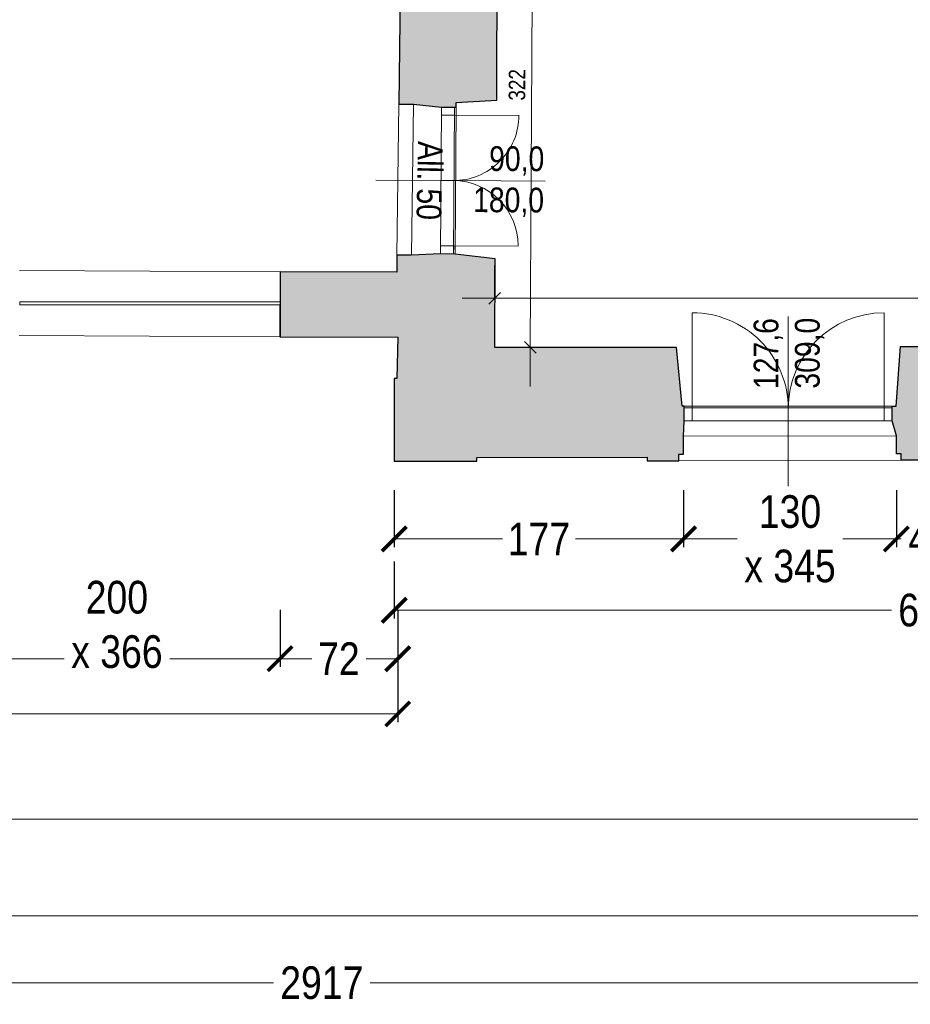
# Model space of a CAD drawing. Extents: x -6068 to 35118, y -17738 to 67348.
# Tile 184 of 243: x 1274 to 1820, y 13549 to 14153. Entities that reach past the tile are written whole.
import ezdxf
from ezdxf.enums import TextEntityAlignment as Align

# ---------------------------------------------------------------- set-up
doc = ezdxf.new("R2010")
doc.units = 0
doc.header["$LTSCALE"] = 15
doc.linetypes.add('Continua', pattern=[0])
doc.linetypes.add('Cui_CONTINU', pattern=[0])
doc.layers.get('0').update_dxf_attribs({"linetype": 'CONTINUOUS'})
doc.layers.get('DEFPOINTS').update_dxf_attribs({"linetype": 'CONTINUOUS'})
for name, color, linetype, lineweight, true_color in [('Baie Architectural - Seuil - NIVEAUX - Style par défaut', 7, 'Continua', 0, 0x000000), ('EDL-Mesures et Cotes', 7, 'Continua', 0, 0xc0c0c0), ('Enveloppe - NIVEAUX - Style par défaut', 7, 'Continua', 0, 0x000000), ('Fenêtre - Cadre - NIVEAUX - Style par défaut', 7, 'Continua', 0, 0x000000), ('Fenêtre - Mesures - NIVEAUX - Style par défaut', 7, 'Continua', 0, 0x000000), ('Fenêtre - Ouvertures - NIVEAUX - Style par défaut', 7, 'Continua', 0, 0x000000), ('Fenêtre - Seuil - NIVEAUX - Style par défaut', 7, 'Continua', 0, 0x000000), ('Garde-corps - Traverse - NIVEAUX - Style par défaut', 7, 'Continua', 0, 0x000000)]:
    doc.layers.add(name, color=color, linetype=linetype, lineweight=lineweight, true_color=true_color)
doc.layers.add('EDL_RDC murs & cloisons', color=5, linetype='CONTINUOUS')
doc.layers.add('PIS-fond de plan', color=7, linetype='Cui_CONTINU')
doc.styles.add('Arial Narrow', font='ARIALN.TTF')
doc.styles.add('MtXpl_Arial_Narrow', font='ARIALN.TTF')
doc.dimstyles.new('Côtes (ech cm) PIS', dxfattribs={"dimscale": 0, "dimtxt": 20, "dimasz": 15, "dimexe": 5, "dimexo": 5, "dimgap": 5, "dimtad": 0, "dimtih": 1, "dimtoh": 1, "dimdec": 0, "dimtxsty": 'Arial Narrow', "dimblk": 'ARCHTICK', "dimcen": 0, "dimclrd": 256, "dimclre": 256, "dimclrt": 256, "dimadec": 0, "dimazin": 0, "dimtfac": 1, "dimtdec": 0, "dimtmove": 2, "dimatfit": 3, "dimfxl": 30, "dimfxlon": 1, "dimlwd": 0, "dimarcsym": 0})

# ---------------------------------------------------------------- blocks, each defined once
blk = doc.blocks.new('EDL_RDC_2025 09 17')
at = {"layer": 'EDL_RDC murs & cloisons', "linetype": 'Continuous', "ltscale": 0.08}
h = blk.add_hatch(color=9, dxfattribs=at)
h.dxf.hatch_style = 1
h.paths.add_polyline_path([(1421.86, -1451.16), (1417.25, -1470.62), (1417.48, -1482.61), (1417.8, -1498.61), (1422.12, -1498.59), (1422.12, -1513.49), (1425.12, -1513.49), (1425.12, -1517.49), (1444.06, -1517.48), (1444.06, -1515.3), (1507.82, -1516.85), (1506.78, -1602.09), (1515.78, -1602.2), (1532.91, -1603.93), (1541.91, -1603.98), (1541.93, -1601.15), (1566.77, -1599.62), (1567.37, -1429.38), (1559.34, -1429.34), (1559.31, -1424.06), (1550.31, -1424.11), (1505.27, -1429.03), (1505.15, -1450.86)])
h = blk.add_hatch(color=9, dxfattribs=at)
h.dxf.hatch_style = 1
h.paths.add_polyline_path([(1678.33, -1820.67), (1678.32, -1816.67), (1681.32, -1816.67), (1681.3, -1805.67), (1681.67, -1796.27), (1681.67, -1787.27), (1680.42, -1787.27), (1677.05, -1751.26), (1565.55, -1751.24), (1565.86, -1696.84), (1541.4, -1693.98), (1532.4, -1693.93), (1514.65, -1694.79), (1505.65, -1694.68), (1505.53, -1705.2), (1434.01, -1704.86), (1434.01, -1744.66), (1506.15, -1745), (1505.68, -1770.19), (1503.87, -1770.19), (1503.97, -1821), (1554.65, -1820.9), (1554.65, -1818.6), (1659.04, -1818.53), (1659.04, -1820.71)])
h = blk.add_hatch(color=9, dxfattribs=at)
h.dxf.hatch_style = 1
h.paths.add_polyline_path([(1814.19, -1750.61), (1848.12, -1750.65), (1851.8, -1787.23), (1851.8, -1796.23), (1851.8, -1805.35), (1851.8, -1816.35), (1848.82, -1816.36), (1848.82, -1820.36), (1814.75, -1820.42), (1814.74, -1816.42), (1811.74, -1816.42), (1811.74, -1805.43), (1809.24, -1796.24), (1809.24, -1787.24), (1811.5, -1787.24)])
at = {"layer": 'Baie Architectural - Seuil - NIVEAUX - Style par défaut', "color": 103, "linetype": 'Continua', "lineweight": 5, "ltscale": 0.1, "true_color": 0x49c386}
for p, q in [((1506.78, -1602.09), (1505.65, -1694.68)), ((1514.65, -1694.79), (1515.78, -1602.2)), ((1434.01, -1704.86), (1274.42, -1704.11)), ((1274.23, -1743.91), (1433.82, -1744.66)), ((1811.72, -1805.43), (1681.3, -1805.67)), ((1678.33, -1820.67), (1814.75, -1820.42))]:
    blk.add_line(p, q, dxfattribs=at)
at = {"layer": 'EDL-Mesures et Cotes', "color": 9, "linetype": 'Continua', "lineweight": 5, "ltscale": 0.1, "true_color": 0xc0c0c0}
for p, q in [((1587.36, -1751.23), (1589.18, -1429.51)), ((1565.55, -1741.11), (1565.54, -1701.11)), ((1565.54, -1721.11), (1545.54, -1721.11)), ((2097.63, -1720.97), (1565.54, -1721.11)), ((1567.36, -1751.12), (1607.36, -1751.34)), ((1587.36, -1751.23), (1587.22, -1775.23))]:
    blk.add_line(p, q, dxfattribs=at)
at = {"layer": 'EDL-Mesures et Cotes', "color": 9, "linetype": 'Continua', "lineweight": 20, "ltscale": 0.1, "true_color": 0xc0c0c0}
for p, q in [((1569.08, -1717.57), (1562.01, -1724.64)), ((1583.85, -1747.67), (1590.88, -1754.79))]:
    blk.add_line(p, q, dxfattribs=at)
at = {"layer": 'EDL_RDC murs & cloisons', "linetype": 'Continuous', "ltscale": 0.08}
blk.add_lwpolyline([(1507.82, -1516.85), (1506.78, -1602.09), (1515.78, -1602.2), (1532.91, -1603.93), (1541.91, -1603.98), (1541.93, -1601.15), (1566.77, -1599.62), (1567.37, -1429.38)], dxfattribs=at)
for points in [[(1678.33, -1820.67), (1678.32, -1816.67), (1681.32, -1816.67), (1681.3, -1805.67), (1681.67, -1796.27), (1681.67, -1787.27), (1680.42, -1787.27), (1677.05, -1751.26), (1565.55, -1751.24), (1565.86, -1696.84), (1541.4, -1693.98), (1532.4, -1693.93), (1514.65, -1694.79), (1505.65, -1694.68), (1505.53, -1705.2), (1434.01, -1704.86), (1434.01, -1744.66), (1506.15, -1745), (1505.68, -1770.19), (1503.87, -1770.19), (1503.97, -1821), (1554.65, -1820.9), (1554.65, -1818.6), (1659.04, -1818.53), (1659.04, -1820.71), (1678.33, -1820.67)], [(1814.19, -1750.61), (1848.12, -1750.65), (1851.8, -1787.23), (1851.8, -1796.23), (1851.8, -1805.35), (1851.8, -1816.35), (1848.82, -1816.36), (1848.82, -1820.36), (1814.75, -1820.42), (1814.74, -1816.42), (1811.74, -1816.42), (1811.74, -1805.43), (1809.24, -1796.24), (1809.24, -1787.24), (1811.5, -1787.24), (1814.19, -1750.61)]]:
    blk.add_lwpolyline(points, close=True, dxfattribs=at)
at = {"layer": 'Enveloppe - NIVEAUX - Style par défaut', "color": 18, "linetype": 'Continua', "lineweight": 20, "ltscale": 0.1, "true_color": 0x000000}
for p, q in [((1566.77, -1599.62), (1567.17, -1466.05)), ((1507.82, -1516.85), (1506.78, -1602.09)), ((1506.78, -1602.09), (1515.78, -1602.2)), ((1532.91, -1603.93), (1541.91, -1603.98)), ((1541.91, -1603.98), (1541.93, -1601.15)), ((1541.93, -1601.15), (1566.77, -1599.62)), ((1505.65, -1694.68), (1505.53, -1705.2)), ((1514.65, -1694.79), (1505.65, -1694.68)), ((1541.4, -1693.98), (1532.4, -1693.93)), ((1565.86, -1696.84), (1541.4, -1693.98)), ((1565.55, -1751.24), (1565.86, -1696.84)), ((1434.01, -1704.86), (1433.82, -1744.66)), ((1505.53, -1705.2), (1434.01, -1704.86)), ((1433.82, -1744.66), (1506.15, -1745)), ((1506.15, -1745), (1505.68, -1770.19)), ((1677.05, -1751.26), (1565.55, -1751.24)), ((1680.42, -1787.27), (1677.05, -1751.26)), ((1814.19, -1750.61), (1811.5, -1787.24)), ((1848.12, -1750.65), (1814.19, -1750.61)), ((1503.87, -1770.19), (1504.02, -1821)), ((1505.68, -1770.19), (1503.87, -1770.19)), ((1681.67, -1787.27), (1680.42, -1787.27)), ((1681.67, -1796.27), (1681.67, -1787.27)), ((1809.24, -1787.24), (1809.24, -1796.24)), ((1811.5, -1787.24), (1809.24, -1787.24)), ((1681.32, -1816.67), (1681.3, -1805.67)), ((1811.72, -1805.43), (1811.74, -1816.43)), ((1504.02, -1821), (1554.65, -1820.9)), ((1554.65, -1818.6), (1659.04, -1818.53)), ((1554.65, -1820.9), (1554.65, -1818.6)), ((1659.04, -1818.53), (1659.04, -1820.71)), ((1659.04, -1820.71), (1678.33, -1820.67)), ((1678.33, -1820.67), (1678.32, -1816.67)), ((1678.32, -1816.67), (1681.32, -1816.67)), ((1811.74, -1816.43), (1814.74, -1816.42)), ((1814.74, -1816.42), (1814.75, -1820.42)), ((1814.75, -1820.42), (1848.83, -1820.36))]:
    blk.add_line(p, q, dxfattribs=at)
at = {"layer": 'Fenêtre - Cadre - NIVEAUX - Style par défaut', "color": 161, "linetype": 'Continua', "lineweight": 13, "ltscale": 0.1, "true_color": 0x7599ff}
for p, q in [((1532.4, -1693.93), (1532.91, -1603.93)), ((1532.88, -1608.93), (1532.91, -1603.93)), ((1532.91, -1603.93), (1540.91, -1603.98)), ((1532.91, -1603.93), (1540.91, -1603.98)), ((1540.91, -1603.98), (1540.4, -1693.97)), ((1540.91, -1603.98), (1540.88, -1608.98)), ((1540.88, -1608.98), (1532.88, -1608.93)), ((1532.4, -1693.93), (1532.43, -1688.93)), ((1532.43, -1688.93), (1540.43, -1688.97)), ((1540.43, -1688.97), (1540.4, -1693.97)), ((1540.4, -1693.97), (1532.4, -1693.93)), ((1540.4, -1693.97), (1532.4, -1693.93)), ((1681.67, -1788.27), (1809.24, -1788.24)), ((1681.67, -1796.27), (1681.67, -1788.27)), ((1681.67, -1796.27), (1681.67, -1788.27)), ((1681.67, -1788.27), (1686.67, -1788.27)), ((1686.67, -1788.27), (1686.67, -1796.27)), ((1804.24, -1796.24), (1804.24, -1788.24)), ((1804.24, -1788.24), (1809.24, -1788.24)), ((1809.24, -1788.24), (1809.24, -1796.24)), ((1809.24, -1788.24), (1809.24, -1796.24)), ((1809.24, -1796.24), (1681.67, -1796.27)), ((1686.67, -1796.27), (1681.67, -1796.27)), ((1809.24, -1796.24), (1804.24, -1796.24))]:
    blk.add_line(p, q, dxfattribs=at)
at = {"layer": 'Fenêtre - Mesures - NIVEAUX - Style par défaut', "color": 161, "linetype": 'Continua', "lineweight": 13, "ltscale": 0.1, "true_color": 0x7599ff}
for p, q in [((1542.66, -1648.99), (1492.66, -1648.7)), ((1542.66, -1648.99), (1596.58, -1649.29)), ((1745.46, -1786.26), (1745.44, -1732.33)), ((1745.46, -1786.26), (1745.47, -1836.26))]:
    blk.add_line(p, q, dxfattribs=at)
at = {"layer": 'Fenêtre - Ouvertures - NIVEAUX - Style par défaut', "color": 161, "linetype": 'Continua', "lineweight": 13, "ltscale": 0.1, "true_color": 0x7599ff}
for p, q in [((1540.88, -1608.98), (1532.88, -1608.93)), ((1540.38, -1608.97), (1580.38, -1609.2)), ((1540.66, -1648.98), (1532.66, -1648.93)), ((1540.66, -1648.98), (1532.66, -1648.93)), ((1540.43, -1688.97), (1532.43, -1688.93)), ((1539.93, -1688.97), (1579.93, -1689.2)), ((1686.67, -1788.77), (1686.66, -1729.99)), ((1804.24, -1788.74), (1804.22, -1729.96)), ((1686.67, -1788.27), (1686.67, -1796.27)), ((1745.46, -1788.26), (1745.46, -1796.26)), ((1745.46, -1788.26), (1745.46, -1796.26)), ((1804.24, -1788.24), (1804.24, -1796.24))]:
    blk.add_line(p, q, dxfattribs=at)
at = {"layer": 'Fenêtre - Ouvertures - NIVEAUX - Style par défaut', "color": 161, "linetype": 'Continua', "lineweight": 5, "ltscale": 0.1, "true_color": 0x7599ff}
for centre, radius, start, end in [((1540.38, -1608.97), 40, 269.67553, 0), ((1539.93, -1688.97), 40, 0, 89.67553), ((1686.67, -1788.77), 58.78, 0, 90.0151), ((1804.24, -1788.74), 58.78, 90.01506, 179.99999)]:
    blk.add_arc(centre, radius, start, end, dxfattribs=at)
at = {"layer": 'Fenêtre - Seuil - NIVEAUX - Style par défaut', "color": 161, "linetype": 'Continua', "lineweight": 5, "ltscale": 0.1, "true_color": 0x7599ff}
for p, q in [((1532.91, -1603.93), (1532.4, -1693.93)), ((1541.4, -1693.98), (1541.91, -1603.98)), ((1809.24, -1787.24), (1681.67, -1787.27)), ((1681.67, -1796.27), (1809.24, -1796.24))]:
    blk.add_line(p, q, dxfattribs=at)
at = {"layer": 'Garde-corps - Traverse - NIVEAUX - Style par défaut', "color": 18, "linetype": 'Continua', "lineweight": 13, "ltscale": 0.1, "true_color": 0x000000}
for p, q in [((1274.49, -1723.19), (1434.04, -1723.22)), ((1274.49, -1723.19), (1274.49, -1725.19)), ((1274.49, -1725.19), (1434.04, -1725.22)), ((1434.04, -1723.22), (1434.04, -1725.22))]:
    blk.add_line(p, q, dxfattribs=at)
at = {"layer": 'EDL-Mesures et Cotes', "color": 8, "true_color": 0x808080, "style": 'Arial Narrow'}
blk.add_text('322', height=10.103, rotation=89.67561, dxfattribs=at).set_placement((1584.27, -1590.35), align=Align.CENTER)
at = {"layer": 'Fenêtre - Mesures - NIVEAUX - Style par défaut', "color": 161, "linetype": 'Continuous', "true_color": 0x7599ff, "style": 'MtXpl_Arial_Narrow'}
for s, rotation, p in [('All. 50', 268.82703, (1518.6, -1624.73)), ('90,0', 359.67561, (1562.12, -1643.05)), ('180,0', 359.67561, (1552.32, -1668.3)), ('127,6', 90.01511, (1739.41, -1776.72)), ('309,0', 90.01511, (1764.71, -1776.48))]:
    blk.add_text(s, height=15.153, rotation=rotation, dxfattribs=at).set_placement(p)
blk = doc.blocks.new('_ArchTick')
at = {"color": 0, "linetype": 'ByBlock', "const_width": 0.15}
blk.add_lwpolyline([(-0.5, -0.5), (0.5, 0.5)], dxfattribs=at)
blk = doc.blocks.new('*D82')
at = {"layer": 'DEFPOINTS', "color": 0, "linetype": 'Continuous', "ltscale": 0.08, "transparency": 16777216}
for p in [(1.1, 13965.88), (2160.02, 13883.42), (2160.02, 13603.67)]:
    blk.add_point(p, dxfattribs=at)
at = {"layer": 'EDL-Mesures et Cotes', "linetype": 'Continuous', "lineweight": -2, "ltscale": 0.08, "transparency": 16777216}
for p, q in [((1.1, 13723.67), (1.1, 13598.67)), ((2160.02, 13723.67), (2160.02, 13598.67))]:
    blk.add_line(p, q, dxfattribs=at)
at = {"layer": 'EDL-Mesures et Cotes', "linetype": 'Continuous', "lineweight": 0, "ltscale": 0.08, "transparency": 16777216}
for p, q in [((1.1, 13603.67), (1080.56, 13603.67)), ((2160.02, 13603.67), (1139.85, 13603.67))]:
    blk.add_line(p, q, dxfattribs=at)
at = {"layer": 'EDL-Mesures et Cotes', "linetype": 'Continuous', "lineweight": 0, "ltscale": 0.08, "transparency": 16777216, "xscale": 15, "yscale": 15, "zscale": 15, "rotation": 180}
blk.add_blockref('_ArchTick', (1.1, 13603.67), dxfattribs=at)
at = {"layer": 'EDL-Mesures et Cotes', "linetype": 'Continuous', "lineweight": 0, "ltscale": 0.08, "transparency": 16777216, "xscale": 15, "yscale": 15, "zscale": 15}
blk.add_blockref('_ArchTick', (2160.02, 13603.67), dxfattribs=at)
at = {"layer": 'EDL-Mesures et Cotes', "linetype": 'Continuous', "ltscale": 0.08, "transparency": 16777216, "insert": (1110.21, 13603.67), "char_height": 20, "attachment_point": 5, "style": 'Arial Narrow'}
blk.add_mtext('2159', dxfattribs=at)
blk = doc.blocks.new('*D83')
at = {"layer": 'DEFPOINTS', "color": 0, "linetype": 'Continuous', "ltscale": 0.08, "transparency": 16777216}
for p in [(2160.02, 13883.29), (179.87, 13787.9), (2160.02, 13662.84)]:
    blk.add_point(p, dxfattribs=at)
at = {"layer": 'EDL-Mesures et Cotes', "linetype": 'Continuous', "lineweight": -2, "ltscale": 0.08, "transparency": 16777216}
for p, q in [((179.87, 13692.84), (179.87, 13657.84)), ((2160.02, 13692.84), (2160.02, 13657.84))]:
    blk.add_line(p, q, dxfattribs=at)
at = {"layer": 'EDL-Mesures et Cotes', "linetype": 'Continuous', "lineweight": 0, "ltscale": 0.08, "transparency": 16777216}
for p, q in [((179.87, 13662.84), (1141.25, 13662.84)), ((2160.02, 13662.84), (1198.64, 13662.84))]:
    blk.add_line(p, q, dxfattribs=at)
at = {"layer": 'EDL-Mesures et Cotes', "linetype": 'Continuous', "lineweight": 0, "ltscale": 0.08, "transparency": 16777216, "xscale": 15, "yscale": 15, "zscale": 15, "rotation": 180}
blk.add_blockref('_ArchTick', (179.87, 13662.84), dxfattribs=at)
at = {"layer": 'EDL-Mesures et Cotes', "linetype": 'Continuous', "lineweight": 0, "ltscale": 0.08, "transparency": 16777216, "xscale": 15, "yscale": 15, "zscale": 15}
blk.add_blockref('_ArchTick', (2160.02, 13662.84), dxfattribs=at)
at = {"layer": 'EDL-Mesures et Cotes', "linetype": 'Continuous', "ltscale": 0.08, "transparency": 16777216, "insert": (1169.95, 13662.84), "char_height": 20, "attachment_point": 5, "style": 'Arial Narrow'}
blk.add_mtext('1980', dxfattribs=at)
blk = doc.blocks.new('*D84')
at = {"layer": 'DEFPOINTS', "color": 0, "linetype": 'Continuous', "ltscale": 0.08, "transparency": 16777216}
for p in [(1503.97, 13882.21), (2160.02, 13883.42), (2160.02, 13790.88)]:
    blk.add_point(p, dxfattribs=at)
at = {"layer": 'EDL-Mesures et Cotes', "linetype": 'Continuous', "lineweight": -2, "ltscale": 0.08, "transparency": 16777216}
for p, q in [((1503.97, 13820.88), (1503.97, 13785.88)), ((2160.02, 13820.88), (2160.02, 13785.88))]:
    blk.add_line(p, q, dxfattribs=at)
at = {"layer": 'EDL-Mesures et Cotes', "linetype": 'Continuous', "lineweight": 0, "ltscale": 0.08, "transparency": 16777216}
for p, q in [((1503.97, 13790.88), (1808.84, 13790.88)), ((2160.02, 13790.88), (1855.15, 13790.88))]:
    blk.add_line(p, q, dxfattribs=at)
at = {"layer": 'EDL-Mesures et Cotes', "linetype": 'Continuous', "lineweight": 0, "ltscale": 0.08, "transparency": 16777216, "xscale": 15, "yscale": 15, "zscale": 15, "rotation": 180}
blk.add_blockref('_ArchTick', (1503.97, 13790.88), dxfattribs=at)
at = {"layer": 'EDL-Mesures et Cotes', "linetype": 'Continuous', "lineweight": 0, "ltscale": 0.08, "transparency": 16777216, "xscale": 15, "yscale": 15, "zscale": 15}
blk.add_blockref('_ArchTick', (2160.02, 13790.88), dxfattribs=at)
at = {"layer": 'EDL-Mesures et Cotes', "linetype": 'Continuous', "ltscale": 0.08, "transparency": 16777216, "insert": (1831.99, 13790.88), "char_height": 20, "attachment_point": 5, "style": 'Arial Narrow'}
blk.add_mtext('656', dxfattribs=at)
blk = doc.blocks.new('*D85')
at = {"layer": 'DEFPOINTS', "color": 0, "linetype": 'Continuous', "ltscale": 0.08, "transparency": 16777216}
for p in [(1681.33, 13886.53), (1504.02, 13882.21), (1681.33, 13834.59)]:
    blk.add_point(p, dxfattribs=at)
at = {"layer": 'EDL-Mesures et Cotes', "linetype": 'Continuous', "lineweight": -2, "ltscale": 0.08, "transparency": 16777216}
for p, q in [((1504.02, 13864.59), (1504.02, 13829.59)), ((1681.33, 13864.59), (1681.33, 13829.59))]:
    blk.add_line(p, q, dxfattribs=at)
at = {"layer": 'EDL-Mesures et Cotes', "linetype": 'Continuous', "lineweight": 0, "ltscale": 0.08, "transparency": 16777216}
for p, q in [((1504.02, 13834.59), (1570.33, 13834.59)), ((1681.33, 13834.59), (1615.01, 13834.59))]:
    blk.add_line(p, q, dxfattribs=at)
at = {"layer": 'EDL-Mesures et Cotes', "linetype": 'Continuous', "lineweight": 0, "ltscale": 0.08, "transparency": 16777216, "xscale": 15, "yscale": 15, "zscale": 15, "rotation": 180}
blk.add_blockref('_ArchTick', (1504.02, 13834.59), dxfattribs=at)
at = {"layer": 'EDL-Mesures et Cotes', "linetype": 'Continuous', "lineweight": 0, "ltscale": 0.08, "transparency": 16777216, "xscale": 15, "yscale": 15, "zscale": 15}
blk.add_blockref('_ArchTick', (1681.33, 13834.59), dxfattribs=at)
at = {"layer": 'EDL-Mesures et Cotes', "linetype": 'Continuous', "ltscale": 0.08, "transparency": 16777216, "insert": (1592.67, 13834.59), "char_height": 20, "attachment_point": 5, "style": 'Arial Narrow'}
blk.add_mtext('177', dxfattribs=at)
blk = doc.blocks.new('*D86')
at = {"layer": 'DEFPOINTS', "color": 0, "linetype": 'Continuous', "ltscale": 0.08, "transparency": 16777216}
for p in [(1681.33, 13886.53), (1811.75, 13886.78), (1811.75, 13834.59)]:
    blk.add_point(p, dxfattribs=at)
at = {"layer": 'EDL-Mesures et Cotes', "linetype": 'Continuous', "lineweight": -2, "ltscale": 0.08, "transparency": 16777216}
for p, q in [((1681.33, 13864.59), (1681.33, 13829.59)), ((1811.75, 13864.59), (1811.75, 13829.59))]:
    blk.add_line(p, q, dxfattribs=at)
at = {"layer": 'EDL-Mesures et Cotes', "linetype": 'Continuous', "lineweight": 0, "ltscale": 0.08, "transparency": 16777216}
for p, q in [((1681.33, 13834.59), (1714.07, 13834.59)), ((1811.75, 13834.59), (1779, 13834.59))]:
    blk.add_line(p, q, dxfattribs=at)
at = {"layer": 'EDL-Mesures et Cotes', "linetype": 'Continuous', "lineweight": 0, "ltscale": 0.08, "transparency": 16777216, "xscale": 15, "yscale": 15, "zscale": 15, "rotation": 180}
blk.add_blockref('_ArchTick', (1681.33, 13834.59), dxfattribs=at)
at = {"layer": 'EDL-Mesures et Cotes', "linetype": 'Continuous', "lineweight": 0, "ltscale": 0.08, "transparency": 16777216, "xscale": 15, "yscale": 15, "zscale": 15}
blk.add_blockref('_ArchTick', (1811.75, 13834.59), dxfattribs=at)
at = {"layer": 'EDL-Mesures et Cotes', "linetype": 'Continuous', "ltscale": 0.08, "transparency": 16777216, "insert": (1746.54, 13834.59), "char_height": 20, "attachment_point": 5, "style": 'Arial Narrow'}
blk.add_mtext('130\\Px 345', dxfattribs=at)
blk = doc.blocks.new('*D87')
at = {"layer": 'DEFPOINTS', "color": 0, "linetype": 'Continuous', "ltscale": 0.08, "transparency": 16777216}
for p in [(1811.75, 13886.78), (1851.82, 13886.86), (1851.82, 13834.59)]:
    blk.add_point(p, dxfattribs=at)
at = {"layer": 'EDL-Mesures et Cotes', "linetype": 'Continuous', "lineweight": -2, "ltscale": 0.08, "transparency": 16777216}
for p, q in [((1811.75, 13864.59), (1811.75, 13829.59)), ((1851.82, 13864.59), (1851.82, 13829.59))]:
    blk.add_line(p, q, dxfattribs=at)
at = {"layer": 'EDL-Mesures et Cotes', "linetype": 'Continuous', "lineweight": 0, "ltscale": 0.08, "transparency": 16777216}
for p, q in [((1811.75, 13834.59), (1796.75, 13834.59)), ((1811.75, 13834.59), (1814.74, 13834.59)), ((1851.82, 13834.59), (1848.83, 13834.59)), ((1851.82, 13834.59), (1866.82, 13834.59))]:
    blk.add_line(p, q, dxfattribs=at)
at = {"layer": 'EDL-Mesures et Cotes', "linetype": 'Continuous', "lineweight": 0, "ltscale": 0.08, "transparency": 16777216, "xscale": 15, "yscale": 15, "zscale": 15}
blk.add_blockref('_ArchTick', (1811.75, 13834.59), dxfattribs=at)
at = {"layer": 'EDL-Mesures et Cotes', "linetype": 'Continuous', "lineweight": 0, "ltscale": 0.08, "transparency": 16777216, "xscale": 15, "yscale": 15, "zscale": 15, "rotation": 180}
blk.add_blockref('_ArchTick', (1851.82, 13834.59), dxfattribs=at)
at = {"layer": 'EDL-Mesures et Cotes', "linetype": 'Continuous', "ltscale": 0.08, "transparency": 16777216, "insert": (1831.78, 13834.59), "char_height": 20, "attachment_point": 5, "style": 'Arial Narrow'}
blk.add_mtext('40', dxfattribs=at)
blk = doc.blocks.new('*D90')
at = {"layer": 'DEFPOINTS', "color": 0, "linetype": 'Continuous', "ltscale": 0.08, "transparency": 16777216}
for p in [(606.43, 13961.19), (1506.15, 13958.2), (1506.15, 13727.39)]:
    blk.add_point(p, dxfattribs=at)
at = {"layer": 'EDL-Mesures et Cotes', "linetype": 'Continuous', "lineweight": -2, "ltscale": 0.08, "transparency": 16777216}
for p, q in [((606.43, 13757.39), (606.43, 13722.39)), ((1506.15, 13757.39), (1506.15, 13722.39))]:
    blk.add_line(p, q, dxfattribs=at)
at = {"layer": 'EDL-Mesures et Cotes', "linetype": 'Continuous', "lineweight": 0, "ltscale": 0.08, "transparency": 16777216}
for p, q in [((606.43, 13727.39), (1089.38, 13727.39)), ((1506.15, 13727.39), (1135.56, 13727.39))]:
    blk.add_line(p, q, dxfattribs=at)
at = {"layer": 'EDL-Mesures et Cotes', "linetype": 'Continuous', "lineweight": 0, "ltscale": 0.08, "transparency": 16777216, "xscale": 15, "yscale": 15, "zscale": 15, "rotation": 180}
blk.add_blockref('_ArchTick', (606.43, 13727.39), dxfattribs=at)
at = {"layer": 'EDL-Mesures et Cotes', "linetype": 'Continuous', "lineweight": 0, "ltscale": 0.08, "transparency": 16777216, "xscale": 15, "yscale": 15, "zscale": 15}
blk.add_blockref('_ArchTick', (1506.15, 13727.39), dxfattribs=at)
at = {"layer": 'EDL-Mesures et Cotes', "linetype": 'Continuous', "ltscale": 0.08, "transparency": 16777216, "insert": (1112.47, 13727.39), "char_height": 20, "attachment_point": 5, "style": 'Arial Narrow'}
blk.add_mtext('900', dxfattribs=at)
blk = doc.blocks.new('*D94')
at = {"layer": 'DEFPOINTS', "color": 0, "linetype": 'Continuous', "ltscale": 0.08, "transparency": 16777216}
for p in [(1234.04, 13959.21), (1434.01, 13958.54), (1434.01, 13761.22)]:
    blk.add_point(p, dxfattribs=at)
at = {"layer": 'EDL-Mesures et Cotes', "linetype": 'Continuous', "lineweight": -2, "ltscale": 0.08, "transparency": 16777216}
for p, q in [((1234.04, 13791.22), (1234.04, 13756.22)), ((1434.01, 13791.22), (1434.01, 13756.22))]:
    blk.add_line(p, q, dxfattribs=at)
at = {"layer": 'EDL-Mesures et Cotes', "linetype": 'Continuous', "lineweight": 0, "ltscale": 0.08, "transparency": 16777216}
for p, q in [((1234.04, 13761.22), (1301.63, 13761.22)), ((1434.01, 13761.22), (1366.42, 13761.22))]:
    blk.add_line(p, q, dxfattribs=at)
at = {"layer": 'EDL-Mesures et Cotes', "linetype": 'Continuous', "lineweight": 0, "ltscale": 0.08, "transparency": 16777216, "xscale": 15, "yscale": 15, "zscale": 15, "rotation": 180}
blk.add_blockref('_ArchTick', (1234.04, 13761.22), dxfattribs=at)
at = {"layer": 'EDL-Mesures et Cotes', "linetype": 'Continuous', "lineweight": 0, "ltscale": 0.08, "transparency": 16777216, "xscale": 15, "yscale": 15, "zscale": 15}
blk.add_blockref('_ArchTick', (1434.01, 13761.22), dxfattribs=at)
at = {"layer": 'EDL-Mesures et Cotes', "linetype": 'Continuous', "ltscale": 0.08, "transparency": 16777216, "insert": (1334.03, 13782.1), "char_height": 20, "attachment_point": 5, "style": 'Arial Narrow'}
blk.add_mtext('200\\Px 366', dxfattribs=at)
blk = doc.blocks.new('*D95')
at = {"layer": 'DEFPOINTS', "color": 0, "linetype": 'Continuous', "ltscale": 0.08, "transparency": 16777216}
for p in [(1434.01, 13958.54), (1506.15, 13958.2), (1506.15, 13761.22)]:
    blk.add_point(p, dxfattribs=at)
at = {"layer": 'EDL-Mesures et Cotes', "linetype": 'Continuous', "lineweight": -2, "ltscale": 0.08, "transparency": 16777216}
for p, q in [((1434.01, 13791.22), (1434.01, 13756.22)), ((1506.15, 13791.22), (1506.15, 13756.22))]:
    blk.add_line(p, q, dxfattribs=at)
at = {"layer": 'EDL-Mesures et Cotes', "linetype": 'Continuous', "lineweight": 0, "ltscale": 0.08, "transparency": 16777216}
for p, q in [((1434.01, 13761.22), (1453.47, 13761.22)), ((1506.15, 13761.22), (1486.69, 13761.22))]:
    blk.add_line(p, q, dxfattribs=at)
at = {"layer": 'EDL-Mesures et Cotes', "linetype": 'Continuous', "lineweight": 0, "ltscale": 0.08, "transparency": 16777216, "xscale": 15, "yscale": 15, "zscale": 15, "rotation": 180}
blk.add_blockref('_ArchTick', (1434.01, 13761.22), dxfattribs=at)
at = {"layer": 'EDL-Mesures et Cotes', "linetype": 'Continuous', "lineweight": 0, "ltscale": 0.08, "transparency": 16777216, "xscale": 15, "yscale": 15, "zscale": 15}
blk.add_blockref('_ArchTick', (1506.15, 13761.22), dxfattribs=at)
at = {"layer": 'EDL-Mesures et Cotes', "linetype": 'Continuous', "ltscale": 0.08, "transparency": 16777216, "insert": (1470.08, 13761.22), "char_height": 20, "attachment_point": 5, "style": 'Arial Narrow'}
blk.add_mtext('72', dxfattribs=at)
blk = doc.blocks.new('*D97')
at = {"layer": 'DEFPOINTS', "color": 0, "linetype": 'Continuous', "ltscale": 0.08, "transparency": 16777216}
for p in [(2918.1, 14386.22), (1.1, 13965.88), (2918.1, 13562.55)]:
    blk.add_point(p, dxfattribs=at)
at = {"layer": 'EDL-Mesures et Cotes', "linetype": 'Continuous', "lineweight": -2, "ltscale": 0.08, "transparency": 16777216}
for p, q in [((1.1, 13592.55), (1.1, 13557.55)), ((2918.1, 13592.55), (2918.1, 13557.55))]:
    blk.add_line(p, q, dxfattribs=at)
at = {"layer": 'EDL-Mesures et Cotes', "linetype": 'Continuous', "lineweight": 0, "ltscale": 0.08, "transparency": 16777216}
for p, q in [((1.1, 13562.55), (1429.98, 13562.55)), ((2918.1, 13562.55), (1489.22, 13562.55))]:
    blk.add_line(p, q, dxfattribs=at)
at = {"layer": 'EDL-Mesures et Cotes', "linetype": 'Continuous', "lineweight": 0, "ltscale": 0.08, "transparency": 16777216, "xscale": 15, "yscale": 15, "zscale": 15, "rotation": 180}
blk.add_blockref('_ArchTick', (1.1, 13562.55), dxfattribs=at)
at = {"layer": 'EDL-Mesures et Cotes', "linetype": 'Continuous', "lineweight": 0, "ltscale": 0.08, "transparency": 16777216, "xscale": 15, "yscale": 15, "zscale": 15}
blk.add_blockref('_ArchTick', (2918.1, 13562.55), dxfattribs=at)
at = {"layer": 'EDL-Mesures et Cotes', "linetype": 'Continuous', "ltscale": 0.08, "transparency": 16777216, "insert": (1459.6, 13562.55), "char_height": 20, "attachment_point": 5, "style": 'Arial Narrow'}
blk.add_mtext('2917', dxfattribs=at)

msp = doc.modelspace()

# ---------------------------------------------------------------- block references
at = {"layer": 'PIS-fond de plan'}
msp.add_blockref('EDL_RDC_2025 09 17', (0, 15703.2), dxfattribs=at)

# ---------------------------------------------------------------- dimensions: what is measured, and where the dimension line sits
at = {"layer": 'EDL-Mesures et Cotes', "linetype": 'Continuous', "ltscale": 0.08}
for base, p1, p2, picture, middle in [((2918.1, 13562.55), (1.1, 13965.88), (2918.1, 14386.22), '*D97', (1459.6, 13562.55)), ((1506.15, 13761.22), (1434.01, 13958.54), (1506.15, 13958.2), '*D95', (1470.08, 13761.22)), ((1681.33, 13834.59), (1504.02, 13882.21), (1681.33, 13886.53), '*D85', (1592.67, 13834.59)), ((1851.82, 13834.59), (1811.75, 13886.78), (1851.82, 13886.86), '*D87', (1831.78, 13834.59)), ((2160.02, 13662.84), (179.87, 13787.9), (2160.02, 13883.29), '*D83', (1169.95, 13662.84)), ((2160.02, 13790.88), (1503.97, 13882.21), (2160.02, 13883.42), '*D84', (1831.99, 13790.88))]:
    dim = msp.add_linear_dim(base=base, p1=p1, p2=p2, dimstyle='Côtes (ech cm) PIS', override={"dimscale": 1}, dxfattribs=at)
    dim.commit()
    dim.dimension.update_dxf_attribs({"geometry": picture, "text_midpoint": middle})
for base, p1, p2, override, picture, middle in [((2160.02, 13603.67), (1.1, 13965.88), (2160.02, 13883.42), {"dimscale": 1, "dimfxl": 120}, '*D82', (1110.21, 13603.67)), ((1506.15, 13727.39), (606.43, 13961.19), (1506.15, 13958.2), {"dimscale": 1}, '*D90', (1112.47, 13727.39))]:
    dim = msp.add_linear_dim(base=base, p1=p1, p2=p2, dimstyle='Côtes (ech cm) PIS', override=override, dxfattribs=at)
    dim.commit()
    dim.dimension.update_dxf_attribs({"geometry": picture, "text_midpoint": middle, "dimtype": 160})
dim = msp.add_linear_dim(base=(1434.01, 13761.22), p1=(1234.04, 13959.21), p2=(1434.01, 13958.54), text='<>\\Px 366', dimstyle='Côtes (ech cm) PIS', override={"dimscale": 1}, dxfattribs=at)
dim.commit()
dim.dimension.update_dxf_attribs({"geometry": '*D94', "text_midpoint": (1334.03, 13782.1), "dimtype": 160})
dim = msp.add_linear_dim(base=(1811.75, 13834.59), p1=(1681.33, 13886.53), p2=(1811.75, 13886.78), text='<>\\Px 345', dimstyle='Côtes (ech cm) PIS', override={"dimscale": 1}, dxfattribs=at)
dim.commit()
dim.dimension.update_dxf_attribs({"geometry": '*D86', "text_midpoint": (1746.54, 13834.59)})

doc.saveas('drawing.dxf')
